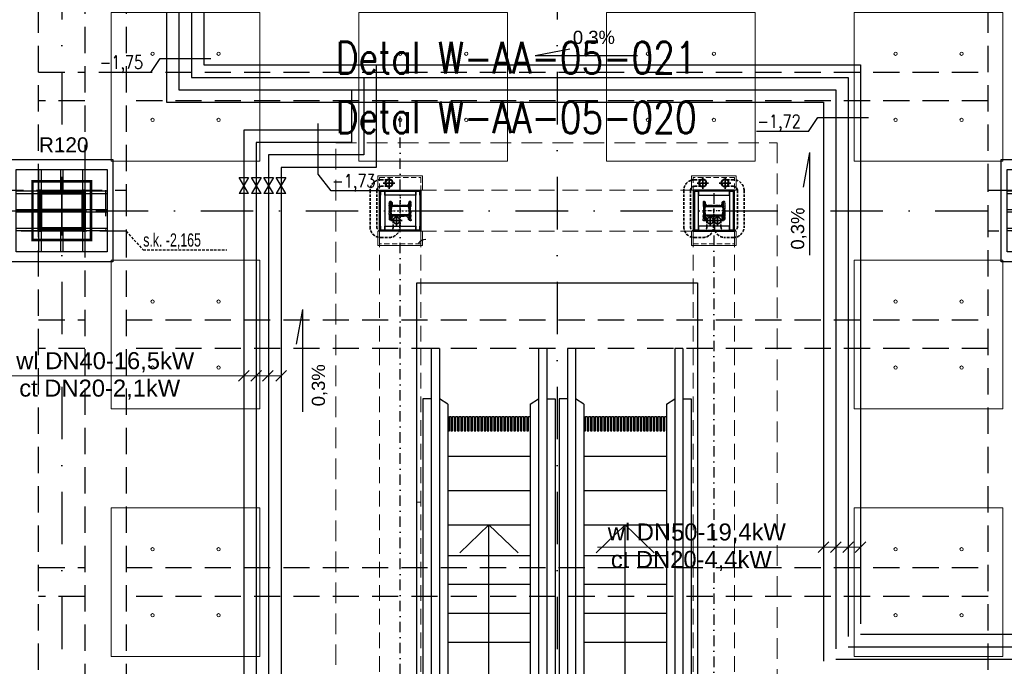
# Model space of a CAD drawing. Header units: centimetres. Extents: x -10702 to 24628, y -4437 to 19798.
# Tile 41 of 92: x 9809 to 11002, y 9248 to 10031. Entities that reach past the tile are written whole.
import ezdxf

# ---------------------------------------------------------------- set-up
doc = ezdxf.new("R2010")
doc.units = ezdxf.units.CM
for name, pattern in [('Balustrady$0$DASHED', [0.75, 0.5, -0.25]), ('DASHDOT2', [12.7, 6.35, -3.175, 0, -3.175]), ('DIVIDE', [31.75, 12.7, -6.35, 0, -6.35, 0, -6.35]), ('HIDDEN', [9.525, 6.35, -3.175]), ('Kondygnacja  -0_5$0$HIDDEN', [9.525, 6.35, -3.175]), ('Kondygnacja  -0_5$0$HIDDEN2', [4.7625, 3.175, -1.5875]), ('Obudowy i okł. słupów$0$HIDDEN', [9.525, 6.35, -3.175]), ('Osie rzutów$0$DASHDOT2', [12.7, 6.35, -3.175, 0, -3.175]), ('Przekrój B-B$0$DASHDOT2', [12.7, 6.35, -3.175, 0, -3.175])]:
    doc.linetypes.add(name, pattern=pattern)
doc.layers.get('0').update_dxf_attribs({"color": 8})
for name, color, linetype in [('ARCH_INFO_OSIE', 8, 'Continuous'), ('ARCH_INFO_OSIE_IST', 8, 'Przekrój B-B$0$DASHDOT2'), ('ARCH_INFO_SCHODY_IST', 8, 'Continuous'), ('ARCH_SCHODY_IST', 8, 'Continuous'), ('ARCH_SZYNY', 8, 'Continuous'), ('ARCH_WIDOK_INNE_IST', 8, 'Continuous'), ('D1$0$ARCH_INFO_OPISY', 8, 'Continuous'), ('KJP_ARMATURA', 2, 'Continuous'), ('Kondygnacja  -0_5$0$ARCH_GK', 8, 'Continuous'), ('Kondygnacja  -0_5$0$ARCH_INFO_ODPORNOŚĆ OGNIOWA', 8, 'Continuous'), ('Kondygnacja  -0_5$0$ARCH_INFO_SCHODY_IST', 8, 'Continuous'), ('Kondygnacja  -0_5$0$ARCH_KONSTR_POWYŻEJ RZUTU', 8, 'Kondygnacja  -0_5$0$HIDDEN'), ('Kondygnacja  -0_5$0$ARCH_KONSTR_POWYŻEJ RZUTU_IST', 8, 'Kondygnacja  -0_5$0$HIDDEN2'), ('Kondygnacja  -0_5$0$ARCH_KONSTRUKCJA_NIEWIDOCZNA', 8, 'Continuous'), ('Kondygnacja  -0_5$0$ARCH_OKŁADZINA', 8, 'Continuous'), ('Kondygnacja  -0_5$0$ARCH_STROP', 8, 'Continuous'), ('Kondygnacja  -0_5$0$ARCH_SŁUPY', 8, 'Continuous'), ('Kondygnacja -1$0$ARCH_STAL_IST', 8, 'Continuous'), ('Obudowy i okł. słupów$0$ARCH_GK', 8, 'Continuous'), ('Obudowy i okł. słupów$0$ARCH_PROFILE', 8, 'Continuous'), ('Osie rzutów$0$ARCH_INFO_OSIE_IST', 8, 'Osie rzutów$0$DASHDOT2'), ('Osie rzutów$0$ARCH_INFO_OSIE_OPISY_IST', 8, 'Continuous')]:
    doc.layers.add(name, color=color, linetype=linetype)
for name, color, linetype, lineweight in [('ARCH_WIDOK', 8, 'Continuous', 13), ('bgde_opis ct 1', 7, 'Continuous', 20), ('bgde_rzędne wl ct', 7, 'Continuous', 25), ('INSTALACJE', 8, 'Continuous', 35), ('KJP_CT_kk_powrót', 30, '04_CT_KOMF_POW', 25), ('KJP_CT_kk_zasil', 30, '04_CT_KOMF_ZAS', 25), ('KJP_WL_kk zasil', 150, '04_WL_KOMF_ZAS', 25), ('KJP_WL_kk_powr', 150, '04_WL_KOMF_POW', 25), ('Obudowy i okł. słupów$0$ARCH_hatch', 8, 'Continuous', 13), ('Obudowy i okł. słupów$0$ARCH_WIDOK', 8, 'Continuous', 13), ('SU Lampy kwadratowe  -05$0$ARCH_SUFITY_PODWIESZANE', 8, 'Continuous', 9)]:
    doc.layers.add(name, color=color, linetype=linetype, lineweight=lineweight)
doc.styles.add('Arial', font='arial.ttf')
doc.styles.add('Kondygnacja  -0_5$0$Arial', font='arial.ttf')
doc.styles.add('Kondygnacja  -0_5$0$BIKTS', font='bikromsw.shx', dxfattribs={"width": 0.8})
doc.styles.add('ROMANS-50-CM', font='romans.shx', dxfattribs={"width": 0.8, "height": 10})
doc.styles.add('st rom', font='Romans.shx', dxfattribs={"width": 0.8})
doc.linetypes.add('04_CT_KOMF_POW', pattern='A,100,-15,["CTKp",Standard,S=10,R=0,X=-10,Y=-5],-35', length=150)
doc.linetypes.add('04_CT_KOMF_ZAS', pattern='A,100,-15,["CTKz",Standard,S=10,R=0,X=-10,Y=-5],-35', length=150)
doc.linetypes.add('04_WL_KOMF_POW', pattern='A,100,-15,["WLKp",Standard,S=10,R=0,X=-10,Y=-5],-35', length=150)
doc.linetypes.add('04_WL_KOMF_ZAS', pattern='A,100,-15,["WLKz",Standard,S=10,R=0,X=-10,Y=-5],-35', length=150)
doc.linetypes.add('SZYNA_LINE', pattern='A,12.7,-7.75,["SZYNA",Standard,S=2.54,R=0,X=-5.95,Y=-1.27],-7.75', length=28.2)
pattern_1 = [(45, (-1133.3117, -3177.9858), (-0.6735192, 0.6735192), [])]
pattern_2 = [(315, (-9168.25782, 10650.3877), (0.224506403, 0.224506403), [])]

# ---------------------------------------------------------------- blocks, each defined once
blk = doc.blocks.new('Osie rzutów')
at = {"layer": 'Osie rzutów$0$ARCH_INFO_OSIE_IST', "ltscale": 10}
for p, q in [((9860, 12510), (9860, 4623.26)), ((10460, 12510), (10460, 4623.26)), ((9860, 9770), (9860, 9830)), ((4436.04, 9800), (15156.54, 9800)), ((9890, 9800), (9830, 9800))]:
    blk.add_line(p, q, dxfattribs=at)
blk = doc.blocks.new('SU Lampy kwadratowe  -05$0$moduł sufitu')
at = {"layer": 'SU Lampy kwadratowe  -05$0$ARCH_SUFITY_PODWIESZANE'}
for points in [[(60, -60), (240, -60), (240, -240), (60, -240)], [(360, -60), (540, -60), (540, -240), (360, -240)], [(60, -360), (240, -360), (240, -540), (60, -540)], [(360, -360), (540, -360), (540, -540), (360, -540)]]:
    blk.add_lwpolyline(points, close=True, dxfattribs=at)
for centre in [(110, -110), (190, -110), (410, -110), (490, -110), (110, -190), (190, -190), (410, -190), (490, -190), (110, -410), (190, -410), (410, -410), (490, -410), (110, -490), (190, -490), (410, -490), (490, -490)]:
    blk.add_circle(centre, 2, dxfattribs=at)
blk = doc.blocks.new('SU Lampy kwadratowe  -05')
at = {"layer": 'SU Lampy kwadratowe  -05$0$ARCH_SUFITY_PODWIESZANE'}
for points in [[(9920, 9740), (10100, 9740), (10100, 9560), (9920, 9560)], [(10820, 9740), (11000, 9740), (11000, 9560), (10820, 9560)], [(9920, 9440), (10100, 9440), (10100, 9260), (9920, 9260)], [(10820, 9440), (11000, 9440), (11000, 9260), (10820, 9260)]]:
    blk.add_lwpolyline(points, close=True, dxfattribs=at)
for centre in [(9970, 9690), (10050, 9690), (10870, 9690), (10950, 9690), (9970, 9610), (10050, 9610), (10870, 9610), (10950, 9610), (9970, 9390), (10050, 9390), (10870, 9390), (10950, 9390), (9970, 9310), (10050, 9310), (10870, 9310), (10950, 9310)]:
    blk.add_circle(centre, 2, dxfattribs=at)
for p in [(9860, 10400), (10460, 10400)]:
    blk.add_blockref('SU Lampy kwadratowe  -05$0$moduł sufitu', p, dxfattribs=at)
blk = doc.blocks.new('Kondygnacja  -0_5$0$słup_kwadrat')
at = {"layer": 'Kondygnacja  -0_5$0$ARCH_SŁUPY', "lineweight": 40}
h = blk.add_hatch(dxfattribs=at)
h.set_pattern_fill('ANSI31', color=256, scale=0.3, style=0)
h.set_pattern_definition(pattern_1)
h.paths.add_polyline_path([(36, 34), (39, 34), (39, 84), (36, 84)])
h = blk.add_hatch(dxfattribs=at)
h.set_pattern_fill('ANSI31', color=256, scale=0.3, style=0)
h.set_pattern_definition(pattern_1)
h.paths.add_polyline_path([(89, 34), (92, 34), (92, 84), (89, 84)])
h = blk.add_hatch(dxfattribs=at)
h.set_pattern_fill('ANSI31', color=256, scale=0.3, style=0)
h.set_pattern_definition(pattern_1)
h.paths.add_polyline_path([(89, 80), (89, 83), (39, 83), (39, 80)])
h = blk.add_hatch(dxfattribs=at)
h.set_pattern_fill('ANSI31', color=256, scale=0.3, style=0)
h.set_pattern_definition(pattern_1)
h.paths.add_polyline_path([(89, 57.5), (89, 60.5), (39, 60.5), (39, 57.5)])
h = blk.add_hatch(dxfattribs=at)
h.set_pattern_fill('ANSI31', color=256, scale=0.3, style=0)
h.set_pattern_definition(pattern_1)
h.paths.add_polyline_path([(89, 35), (89, 38), (39, 38), (39, 35)])
at = {"layer": 'Kondygnacja  -0_5$0$ARCH_KONSTRUKCJA_NIEWIDOCZNA'}
blk.add_lwpolyline([(119, 109), (119, 9), (9, 9), (9, 109)], close=True, dxfattribs=at)
for points in [[(36, 109), (36, 84)], [(39, 109), (39, 84)], [(62.5, 109), (62.5, 83)], [(65.5, 109), (65.5, 83)], [(89, 109), (89, 84)], [(92, 109), (92, 84)], [(9, 83), (36, 83)], [(9, 80), (36, 80)], [(92, 83), (119, 83)], [(92, 80), (119, 80)], [(9, 60.5), (36, 60.5)], [(92, 60.5), (119, 60.5)], [(9, 57.5), (36, 57.5)], [(92, 57.5), (119, 57.5)], [(9, 38), (36, 38)], [(92, 38), (119, 38)], [(9, 35), (36, 35)], [(36, 34), (36, 9)], [(39, 34), (39, 9)], [(62.5, 35), (62.5, 9)], [(65.5, 35), (65.5, 9)], [(89, 34), (89, 9)], [(92, 35), (119, 35)], [(92, 34), (92, 9)]]:
    blk.add_lwpolyline(points, dxfattribs=at)
at = {"layer": 'Kondygnacja  -0_5$0$ARCH_OKŁADZINA'}
blk.add_lwpolyline([(2, 121), (126, 121), (126, -3), (2, -3)], close=True, dxfattribs=at)
at = {"layer": 'Kondygnacja  -0_5$0$ARCH_SŁUPY', "lineweight": 40}
for p, q in [((39, 60.5), (89, 60.5)), ((89, 57.5), (39, 57.5))]:
    blk.add_line(p, q, dxfattribs=at)
at = {"layer": 'Kondygnacja  -0_5$0$ARCH_SŁUPY', "lineweight": 50, "const_width": 3}
blk.add_lwpolyline([(28.5, 94.5), (99.5, 94.5), (99.5, 23.5), (28.5, 23.5)], close=True, dxfattribs=at)
at = {"layer": 'Kondygnacja  -0_5$0$ARCH_SŁUPY', "lineweight": 40}
for points in [[(36, 84), (39, 84), (39, 34), (36, 34)], [(89, 84), (92, 84), (92, 34), (89, 34)]]:
    blk.add_lwpolyline(points, close=True, dxfattribs=at)
for points in [[(89, 83), (39, 83)], [(39, 80), (89, 80)], [(89, 38), (39, 38)], [(39, 35), (89, 35)]]:
    blk.add_lwpolyline(points, dxfattribs=at)
blk = doc.blocks.new('Kondygnacja  -0_5$0$konstrukcja istniejąca -0.5')
at = {"layer": 'Kondygnacja  -0_5$0$ARCH_KONSTR_POWYŻEJ RZUTU_IST', "ltscale": 10}
for points in [[(9832, 9825), (9832, 10975)], [(9888, 10975), (9888, 9825)], [(9938, 10975), (9938, 9825)], [(10982, 9825), (10982, 10975)], [(9832, 9967.9), (9888, 9967.9)], [(9938, 9967.9), (10982, 9967.9)], [(9888, 9932.9), (9832, 9932.9)], [(10982, 9932.9), (9938, 9932.9)], [(9938, 9775), (9782, 9775), (9782, 9825), (9938, 9825), (9938, 9775)], [(11138, 9775), (10982, 9775), (10982, 9825), (11138, 9825), (11138, 9775)], [(9832, 8625), (9832, 9775)], [(9888, 9775), (9888, 8625)], [(9938, 9775), (9938, 8625)], [(10982, 8625), (10982, 9775)], [(9832, 9367.9), (9888, 9367.9)], [(9938, 9367.9), (10982, 9367.9)], [(9888, 9332.9), (9832, 9332.9)], [(10982, 9332.9), (9938, 9332.9)]]:
    blk.add_lwpolyline(points, dxfattribs=at)
at = {"layer": 'Kondygnacja  -0_5$0$ARCH_KONSTR_POWYŻEJ RZUTU_IST', "ltscale": 10, "elevation": 0}
for points in [[(9913, 9825), (9913, 9775)], [(9832, 9667.9), (9888, 9667.9)], [(9938, 9667.9), (10982, 9667.9)], [(9888, 9632.9), (9832, 9632.9)], [(10982, 9632.9), (9938, 9632.9)]]:
    blk.add_lwpolyline(points, dxfattribs=at)
at = {"layer": 'Kondygnacja  -0_5$0$ARCH_KONSTR_POWYŻEJ RZUTU_IST'}
blk.add_lwpolyline([(9938, 9775), (9958.7, 9752.5), (10059.8, 9752.5)], dxfattribs=at)
at = {"layer": 'Kondygnacja  -0_5$0$ARCH_KONSTR_POWYŻEJ RZUTU_IST', "style": 'Kondygnacja  -0_5$0$BIKTS', "width": 0.7}
blk.add_text('s.k. -2,165', height=16, dxfattribs=at).set_placement((9958.7, 9756.5))
blk = doc.blocks.new('pB słup')
at = {"layer": 'Kondygnacja -1$0$ARCH_STAL_IST'}
h = blk.add_hatch(dxfattribs=at)
h.set_pattern_fill('ANSI31', color=256, scale=0.1, angle=270, style=0)
h.set_pattern_definition(pattern_2)
edge = h.paths.add_edge_path()
edge.add_arc((24.9, 9.6), 0.87, 360, 442.0272)
edge.add_line((25, 10.5), (21.3, 11))
edge.add_arc((21.4, 11.5), 0.52, 180, 262.0272, ccw=False)
edge.add_line((20.9, 11.5), (20.9, 12))
edge.add_line((20.9, 12), (31.5, 12))
edge.add_line((31.5, 12), (31.5, 11.5))
edge.add_arc((31, 11.5), 0.52, -82.0272, 0, ccw=False)
edge.add_line((31.1, 11), (27.4, 10.5))
edge.add_arc((27.5, 9.6), 0.87, 97.9728, 180)
edge.add_line((26.6, 9.6), (26.6, -9.6))
edge.add_arc((27.5, -9.6), 0.87, 180, 262.0272)
edge.add_line((27.4, -10.5), (31.1, -11))
edge.add_arc((31, -11.5), 0.52, 0, 82.0272, ccw=False)
edge.add_line((31.5, -11.5), (31.5, -12))
edge.add_line((31.5, -12), (20.9, -12))
edge.add_line((20.9, -12), (20.9, -11.5))
edge.add_arc((21.4, -11.5), 0.52, 97.9728, 180, ccw=False)
edge.add_line((21.3, -11), (25, -10.5))
edge.add_arc((24.9, -9.6), 0.87, 277.9728, 360)
edge.add_line((25.8, -9.6), (25.8, 9.6))
h = blk.add_hatch(dxfattribs=at)
h.set_pattern_fill('ANSI31', color=256, scale=0.1, angle=270, style=0)
h.set_pattern_definition(pattern_2)
edge = h.paths.add_edge_path()
edge.add_arc((38.1, 9.6), 0.87, 97.9728, 180, ccw=False)
edge.add_line((38, 10.5), (41.7, 11))
edge.add_arc((41.6, 11.5), 0.52, 277.9728, 360)
edge.add_line((42.1, 11.5), (42.1, 12))
edge.add_line((42.1, 12), (31.5, 12))
edge.add_line((31.5, 12), (31.5, 11.5))
edge.add_arc((32, 11.5), 0.52, 180, 262.0272)
edge.add_line((31.9, 11), (35.6, 10.5))
edge.add_arc((35.5, 9.6), 0.87, 0, 82.0272, ccw=False)
edge.add_line((36.4, 9.6), (36.4, -9.6))
edge.add_arc((35.5, -9.6), 0.87, 277.9728, 360, ccw=False)
edge.add_line((35.6, -10.5), (31.9, -11))
edge.add_arc((32, -11.5), 0.52, 97.9728, 180)
edge.add_line((31.5, -11.5), (31.5, -12))
edge.add_line((31.5, -12), (42.1, -12))
edge.add_line((42.1, -12), (42.1, -11.5))
edge.add_arc((41.6, -11.5), 0.52, 360, 442.0272)
edge.add_line((41.7, -11), (38, -10.5))
edge.add_arc((38.1, -9.6), 0.87, 180, 262.0272, ccw=False)
edge.add_line((37.2, -9.6), (37.2, 9.6))
at = {"layer": 'Obudowy i okł. słupów$0$ARCH_hatch'}
h = blk.add_hatch(dxfattribs=at)
h.set_pattern_fill('AR-SAND', color=256, scale=0.01, style=0)
h.paths.add_polyline_path([(6.5, 25), (6.5, -25), (56.5, -25), (56.5, 25)])
h.paths.add_polyline_path([(55.2, 23.7), (55.2, -23.8), (7.7, -23.8), (7.7, 23.7)], flags=16)
at = {"layer": 'ARCH_INFO_OSIE', "linetype": 'DIVIDE', "ltscale": 0.1}
for points in [[(31.5, -14), (31.5, 14)], [(51.1, 0), (11.9, 0)], [(23, 0), (32.8, 0)]]:
    blk.add_lwpolyline(points, dxfattribs=at)
at = {"layer": 'Kondygnacja -1$0$ARCH_STAL_IST'}
for points in [[(25.8, 9.6, 0.37402), (25, 10.5), (21.3, 11, -0.37402), (20.9, 11.5), (20.9, 12), (31.5, 12), (31.5, 11.5, -0.37402), (31.1, 11), (27.4, 10.5, 0.37402), (26.6, 9.6), (26.6, -9.6, 0.37402), (27.4, -10.5), (31.1, -11, -0.37402), (31.5, -11.5), (31.5, -12), (20.9, -12), (20.9, -11.5, -0.37402), (21.3, -11), (25, -10.5, 0.37402), (25.8, -9.6)], [(37.2, 9.6, -0.37402), (38, 10.5), (41.7, 11, 0.37402), (42.1, 11.5), (42.1, 12), (31.5, 12), (31.5, 11.5, 0.37402), (31.9, 11), (35.6, 10.5, -0.37402), (36.4, 9.6), (36.4, -9.6, -0.37402), (35.6, -10.5), (31.9, -11, 0.37402), (31.5, -11.5), (31.5, -12), (42.1, -12), (42.1, -11.5, 0.37402), (41.7, -11), (38, -10.5, -0.37402), (37.2, -9.6)]]:
    blk.add_lwpolyline(points, format="xyb", close=True, dxfattribs=at)
at = {"layer": 'Obudowy i okł. słupów$0$ARCH_GK'}
for points in [[(6.5, -25), (56.5, -25), (56.5, 25), (6.5, 25)], [(7.7, -23.8), (55.2, -23.8), (55.2, 23.7), (7.7, 23.7)]]:
    blk.add_lwpolyline(points, close=True, dxfattribs=at)
at = {"layer": 'Obudowy i okł. słupów$0$ARCH_PROFILE'}
for points in [[(7.8, 22.2), (7.8, 22.3), (7.8, 22.8), (7.7, 22.8), (7.7, 23.7), (12.8, 23.7, -1), (12.8, 23.7), (7.8, 23.7), (7.8, 22.9), (7.9, 22.8), (7.9, 22.2), (7.8, 22.1), (7.8, 20.9), (7.9, 20.8), (7.9, 19.7), (7.8, 19.6), (7.8, 18.8), (12.8, 18.8, -1), (12.8, 18.8), (7.7, 18.8), (7.7, 19.6), (7.8, 19.8), (7.8, 20.8), (7.8, 20.9)], [(55.3, 22.2), (55.2, 22.3), (55.2, 22.8), (55.3, 22.8), (55.3, 23.7), (50.3, 23.7, 1), (50.3, 23.7), (55.3, 23.7), (55.3, 22.9), (55.2, 22.8), (55.2, 22.2), (55.3, 22.1), (55.3, 20.9), (55.2, 20.8), (55.2, 19.7), (55.3, 19.6), (55.3, 18.8), (50.3, 18.8, 1), (50.3, 18.8), (55.3, 18.8), (55.3, 19.6), (55.2, 19.8), (55.2, 20.8), (55.3, 20.9)], [(7.8, -22.2), (7.8, -22.2), (7.8, -22.8), (7.7, -22.8), (7.7, -23.8), (12.8, -23.8, 1), (12.8, -23.7), (7.8, -23.7), (7.8, -22.9), (7.9, -22.8), (7.9, -22.2), (7.8, -22.1), (7.8, -20.9), (7.9, -20.8), (7.9, -19.7), (7.8, -19.6), (7.8, -18.8), (12.8, -18.8, 1), (12.8, -18.8), (7.7, -18.8), (7.7, -19.6), (7.8, -19.8), (7.8, -20.8), (7.8, -20.9)], [(55.3, -22.2), (55.2, -22.2), (55.2, -22.8), (55.3, -22.8), (55.3, -23.8), (50.3, -23.8, -1), (50.3, -23.7), (55.3, -23.7), (55.3, -22.9), (55.2, -22.8), (55.2, -22.2), (55.3, -22.1), (55.3, -20.9), (55.2, -20.8), (55.2, -19.7), (55.3, -19.6), (55.3, -18.8), (50.3, -18.8, -1), (50.3, -18.8), (55.3, -18.8), (55.3, -19.6), (55.2, -19.8), (55.2, -20.8), (55.3, -20.9)]]:
    blk.add_lwpolyline(points, format="xyb", close=True, dxfattribs=at)
blk.add_lwpolyline([(50.3, -8.4), (50.3, -18.8), (12.8, -18.8), (12.8, 18.8), (50.3, 18.8), (50.3, -8.4)], dxfattribs=at)
at = {"layer": 'Obudowy i okł. słupów$0$ARCH_WIDOK'}
for points in [[(-10.5, -27), (6.5, -27), (6.5, 27), (-10.5, 27)], [(73.5, -27), (56.5, -27), (56.5, 27), (73.5, 27)]]:
    blk.add_lwpolyline(points, close=True, dxfattribs=at)
at = {"layer": 'Obudowy i okł. słupów$0$ARCH_WIDOK', "linetype": 'Obudowy i okł. słupów$0$HIDDEN'}
blk.add_lwpolyline([(71.5, -25), (71.5, 25), (-8.5, 25), (-8.5, -25)], close=True, dxfattribs=at)
at = {"layer": 'Obudowy i okł. słupów$0$ARCH_WIDOK'}
blk.add_lwpolyline([(37.7, -9.4, 0.520567), (37.7, -8.9, 0.520567), (37.7, -8.2, 0.520567), (37.7, -6.9, 0.520567), (37.7, -4.9, 0.520567), (37.7, -2.8, 0.520567), (37.7, -2.5, 0.520567), (37.7, -1.3, 0.520567), (37.7, 0, 0.520567), (37.7, 0.8, 0.520567), (37.7, 1.9, 0.520567), (37.7, 3.6, 0.520567), (37.7, 5, 0.520567), (37.7, 5.5, 0.520567), (37.7, 7.1, 0.520567), (37.7, 8.2, 0.520567), (37.7, 8.5, 0.520567), (37.7, 9.1, 0.520567), (38.4, 9.1, 0.520567), (38.4, 9.6, 0.520567), (39.2, 9.6, 0.520567), (39.2, 10.3, 0.520567), (40.2, 10.3, 0.520567), (41.1, 10.3, 0.391103), (41.8, 10.6, 0.097049), (42.4, 10.8, 0.466209), (42.8, 11.4, 0.695481), (42.7, 12, 0.486099), (42.8, 12.8, 0.35864), (41.8, 12.9, 0.520567), (40.7, 12.9, 0.520567), (39.9, 12.9, 0.520567), (38.8, 12.9, 0.520567), (37.5, 12.9, 0.520567), (36.5, 12.9, 0.520567), (36.5, 12.4, 0.520567), (35.3, 12.4, 0.520567), (34.3, 12.4, 0.520567), (33.7, 12.4, 0.520567), (32.9, 12.4, 0.520567), (32.1, 12.4, 0.520567), (31.3, 12.4, 0.520567), (30.6, 12.4, 0.630412), (28.2, 12.7, 0.291029), (26.1, 12.6, 0.793013), (24.5, 12.9, 0.148616), (22.1, 12.8, 0.285246), (20.5, 13.3, 1.165163), (19.8, 12.7, 1.326239), (19.8, 11.9, 0.520567), (19.8, 11, 0.520567), (20.9, 11, 0.520567), (20.9, 9.9, 0.520567), (22.7, 9.9, 0.520567), (23.5, 9.9, 0.520567), (23.5, 8.9, 0.520567), (25, 8.9, 0.520567), (25, 7.3, 0.520567), (25, 6.2, 0.520567), (24.9, 5.2, 0.520567), (24.9, 4.6, 0.520567), (25, 2.9, 0.520567), (25, 0.7, 0.520567), (25, -1.4, 0.520567), (25, -3.2, 0.520567), (25.1, -4.2, 0.520567), (25.2, -6.3, 0.520567), (25.1, -7.4, 0.520567), (25.1, -8.3, 0.520567), (25.1, -9, 0.520567), (24.9, -9.6, 0.520567), (23.8, -9.8, 0.520567), (22.6, -9.8, 0.520567), (21.8, -10.1, 0.520567), (20.8, -10.2, 0.520567), (20.3, -10.4, 0.520567), (20.2, -11.1, 0.520567), (20.2, -12.3, 0.520567), (21.2, -13.3, 0.520567), (22, -13.2, 0.520567), (22.9, -13.3, 0.520567), (24.2, -13.1, 0.520567), (25.4, -13.1, 0.520567), (26.8, -13.2, 0.520567), (28.8, -13.3, 0.520567), (30, -13.2, 0.520567), (31.5, -12.9, 0.520567), (32.5, -13, 0.520567), (34, -13.1, 0.520567), (35.7, -13.2, 0.520567), (37, -13.2, 0.520567), (39.2, -13.1, 0.520567), (41.2, -13.2, 0.520567), (42.5, -12.8, 0.520567), (43, -12.1, 0.520567), (42.8, -11.1, 0.520567), (42.3, -10.5, 0.520567), (41.6, -10, 0.520567), (40.4, -9.7, 0.520567), (39.4, -9.7, 0.520567)], format="xyb", close=True, dxfattribs=at)
blk = doc.blocks.new('schody połówka')
at = {"layer": 'ARCH_INFO_OSIE_IST', "ltscale": 2}
for p, q in [((0, -1811, -630), (0, 114, -630)), ((380, 21), (380, -1905.1))]:
    blk.add_line(p, q, dxfattribs=at)
at = {"layer": 'ARCH_INFO_SCHODY_IST'}
for points in [[(107.5, -1136.2), (107.5, -380.5), (72.3, -414.5)], [(107.5, -1140.6), (107.5, -380.5), (142.7, -414.5)]]:
    blk.add_lwpolyline(points, dxfattribs=at)
at = {"layer": 'ARCH_INFO_SCHODY_IST', "elevation": 0}
for points in [[(272.5, -1136.2), (272.5, -380.5), (237.3, -414.5)], [(272.5, -836), (272.5, -380.5), (307.7, -414.5)]]:
    blk.add_lwpolyline(points, dxfattribs=at)
at = {"layer": 'ARCH_SCHODY_IST'}
for p, q in [((47.5, -166.9), (37.5, -166.9)), ((37.5, -166.9), (37.5, -1119.5)), ((47.5, -166.9), (37.5, -166.9)), ((47.5, -166.9), (47.5, -1121.9)), ((177.5, -166.9), (167.5, -166.9)), ((167.5, -166.9), (167.5, -1150.6)), ((177.5, -166.9), (167.5, -166.9)), ((177.5, -166.9), (177.5, -1153)), ((212.5, -166.9), (202.5, -166.9)), ((202.5, -166.9), (202.5, -1119.5)), ((212.5, -166.9), (202.5, -166.9)), ((212.5, -166.9), (212.5, -1121.9)), ((342.5, -166.9), (332.5, -166.9)), ((332.5, -166.9), (332.5, -1150.6)), ((342.5, -166.9), (332.5, -166.9)), ((342.5, -166.9), (342.5, -1153)), ((27.5, -227.7), (27.5, -1117.1)), ((37.5, -227.7), (27.5, -227.7)), ((57.5, -234.4), (47.5, -227.7)), ((57.5, -234.4), (57.5, -1124.3)), ((157.5, -234.4), (167.5, -227.7)), ((157.5, -234.4), (157.5, -1148.2)), ((177.5, -227.7), (187.5, -227.7)), ((187.5, -227.7), (187.5, -1155.4)), ((192.5, -227.7), (192.5, -1117.1)), ((202.5, -227.7), (192.5, -227.7)), ((222.5, -234.4), (212.5, -227.7)), ((222.5, -234.4), (222.5, -1124.3)), ((322.5, -234.4), (332.5, -227.7)), ((322.5, -234.4), (322.5, -1148.2)), ((342.5, -227.7), (352.5, -227.7)), ((352.5, -227.7), (352.5, -1155.4)), ((57.5, -380.5), (157.5, -380.5)), ((222.5, -380.5), (322.5, -380.5)), ((57.5, -417.4), (157.5, -417.4)), ((222.5, -417.4), (322.5, -417.4)), ((57.5, -452.4), (157.5, -452.4)), ((222.5, -452.4), (322.5, -452.4)), ((57.5, -487.4), (157.5, -487.4)), ((222.5, -487.4), (322.5, -487.4)), ((57.5, -522.4), (157.5, -522.4)), ((222.5, -522.4), (322.5, -522.4))]:
    blk.add_line(p, q, dxfattribs=at)
at = {"layer": 'ARCH_SZYNY', "linetype": 'SZYNA_LINE', "ltscale": 3}
blk.add_arc((30.9, -45.9, -630), 11, 90, 144.3325, dxfattribs=at)
at = {"layer": 'ARCH_WIDOK'}
for p, q in [((25, -353, 0), (25, -358, 0)), ((25, -353.1, 0), (25, -358.1, 0))]:
    blk.add_line(p, q, dxfattribs=at)
at = {"layer": 'ARCH_WIDOK', "elevation": 0}
blk.add_lwpolyline([(20, -353.1), (25, -353.1)], dxfattribs=at)
at = {"layer": 'ARCH_WIDOK_INNE_IST'}
for p, q in [((57.5, -297.4), (157.5, -297.4)), ((222.5, -297.4), (322.5, -297.4)), ((57.5, -339), (157.5, -339)), ((222.5, -339), (322.5, -339))]:
    blk.add_line(p, q, dxfattribs=at)
at = {"layer": 'ARCH_WIDOK_INNE_IST', "elevation": 0}
for points in [[(57.5, -266.5), (59.5, -266.5), (59.5, -249.1), (61.5, -249.1), (61.5, -266.5), (63.5, -266.5), (63.5, -249.1), (65.5, -249.1), (65.5, -266.5), (67.5, -266.5), (67.5, -249.1), (69.5, -249.1), (69.5, -266.5), (71.5, -266.5), (71.5, -249.1), (73.5, -249.1), (73.5, -266.5), (75.5, -266.5), (75.5, -249.1), (77.5, -249.1), (77.5, -266.5), (79.5, -266.5), (79.5, -249.1), (81.5, -249.1), (81.5, -266.5), (83.5, -266.5), (83.5, -249.1), (85.5, -249.1), (85.5, -266.5), (87.5, -266.5), (87.5, -249.1), (89.5, -249.1), (89.5, -266.5), (91.5, -266.5), (91.5, -249.1), (93.5, -249.1), (93.5, -266.5), (95.5, -266.5), (95.5, -249.1), (97.5, -249.1), (97.5, -266.5), (99.5, -266.5), (99.5, -249.1), (101.5, -249.1), (101.5, -266.5), (103.5, -266.5), (103.5, -249.1), (105.5, -249.1), (105.5, -266.5), (107.5, -266.5), (107.5, -249.1), (109.5, -249.1), (109.5, -266.5), (111.5, -266.5), (111.5, -249.1), (113.5, -249.1), (113.5, -266.5), (115.5, -266.5), (115.5, -249.1), (117.5, -249.1), (117.5, -266.5), (119.5, -266.5), (119.5, -249.1), (121.5, -249.1), (121.5, -266.5), (123.5, -266.5), (123.5, -249.1), (125.5, -249.1), (125.5, -266.5), (127.5, -266.5), (127.5, -249.1), (129.5, -249.1), (129.5, -266.5), (131.5, -266.5), (131.5, -249.1), (133.5, -249.1), (133.5, -266.5), (135.5, -266.5), (135.5, -249.1), (137.5, -249.1), (137.5, -266.5), (139.5, -266.5), (139.5, -249.1), (141.5, -249.1), (141.5, -266.5), (143.5, -266.5), (143.5, -249.1), (145.5, -249.1), (145.5, -266.5), (147.5, -266.5), (147.5, -249.1), (149.5, -249.1), (149.5, -266.5), (151.5, -266.5), (151.5, -249.1), (153.5, -249.1), (153.5, -266.5), (155.5, -266.5), (155.5, -249.1), (157.5, -249.1)], [(222.5, -266.5), (224.5, -266.5), (224.5, -249.1), (226.5, -249.1), (226.5, -266.5), (228.5, -266.5), (228.5, -249.1), (230.5, -249.1), (230.5, -266.5), (232.5, -266.5), (232.5, -249.1), (234.5, -249.1), (234.5, -266.5), (236.5, -266.5), (236.5, -249.1), (238.5, -249.1), (238.5, -266.5), (240.5, -266.5), (240.5, -249.1), (242.5, -249.1), (242.5, -266.5), (244.5, -266.5), (244.5, -249.1), (246.5, -249.1), (246.5, -266.5), (248.5, -266.5), (248.5, -249.1), (250.5, -249.1), (250.5, -266.5), (252.5, -266.5), (252.5, -249.1), (254.5, -249.1), (254.5, -266.5), (256.5, -266.5), (256.5, -249.1), (258.5, -249.1), (258.5, -266.5), (260.5, -266.5), (260.5, -249.1), (262.5, -249.1), (262.5, -266.5), (264.5, -266.5), (264.5, -249.1), (266.5, -249.1), (266.5, -266.5), (268.5, -266.5), (268.5, -249.1), (270.5, -249.1), (270.5, -266.5), (272.5, -266.5), (272.5, -249.1), (274.5, -249.1), (274.5, -266.5), (276.5, -266.5), (276.5, -249.1), (278.5, -249.1), (278.5, -266.5), (280.5, -266.5), (280.5, -249.1), (282.5, -249.1), (282.5, -266.5), (284.5, -266.5), (284.5, -249.1), (286.5, -249.1), (286.5, -266.5), (288.5, -266.5), (288.5, -249.1), (290.5, -249.1), (290.5, -266.5), (292.5, -266.5), (292.5, -249.1), (294.5, -249.1), (294.5, -266.5), (296.5, -266.5), (296.5, -249.1), (298.5, -249.1), (298.5, -266.5), (300.5, -266.5), (300.5, -249.1), (302.5, -249.1), (302.5, -266.5), (304.5, -266.5), (304.5, -249.1), (306.5, -249.1), (306.5, -266.5), (308.5, -266.5), (308.5, -249.1), (310.5, -249.1), (310.5, -266.5), (312.5, -266.5), (312.5, -249.1), (314.5, -249.1), (314.5, -266.5), (316.5, -266.5), (316.5, -249.1), (318.5, -249.1), (318.5, -266.5), (320.5, -266.5), (320.5, -249.1), (322.5, -249.1)]]:
    blk.add_lwpolyline(points, dxfattribs=at)
at = {"layer": 'INSTALACJE', "linetype": 'HIDDEN', "ltscale": 0.5}
for p, q in [((-23.5, 37.5), (-13.5, 37.5)), ((356.5, 37.5), (366.5, 37.5)), ((403.5, 37.5), (393.5, 37.5)), ((-36.5, 24.5), (-36.5, -19.5)), ((-28.5, 24.5), (-28.5, -19.5)), ((-23.5, 29.5), (-13.5, 29.5)), ((343.5, 24.5), (343.5, -19.5)), ((351.5, 24.5), (351.5, -19.5)), ((356.5, 29.5), (366.5, 29.5)), ((403.5, 29.5), (393.5, 29.5)), ((408.5, 24.5), (408.5, -19.5)), ((416.5, 24.5), (416.5, -19.5)), ((371.5, -11.9), (371.5, -19.5)), ((379.5, -11.9), (379.5, -19.5)), ((380.5, -11.9), (380.5, -19.5)), ((388.5, -11.9), (388.5, -19.5)), ((-8.5, -11.9), (-8.5, -19.5)), ((-0.5, -11.9), (-0.5, -19.5)), ((-23.5, -24.5), (-13.5, -24.5)), ((-23.5, -32.5), (-13.5, -32.5)), ((356.5, -24.5), (366.5, -24.5)), ((356.5, -32.5), (366.5, -32.5)), ((403.5, -24.5), (393.5, -24.5)), ((403.5, -32.5), (393.5, -32.5))]:
    blk.add_line(p, q, dxfattribs=at)
at = {"layer": 'INSTALACJE', "linetype": 'DASHDOT2', "ltscale": 10}
for p, q in [((-13.5, 26.5, -490), (-13.5, 40.5, 490)), ((366.5, 26.5, -490), (366.5, 40.5, 490)), ((393.5, 26.5, -490), (393.5, 40.5, 490)), ((-6.5, 33.5, -490), (-20.5, 33.5, 490)), ((373.5, 33.5, -490), (359.5, 33.5, 490)), ((386.5, 33.5, -490), (400.5, 33.5, 490)), ((-4.5, -18.9, -490), (-4.5, -4.9, 490)), ((375.5, -18.9, -490), (375.5, -4.9, 490)), ((384.5, -18.9, -490), (384.5, -4.9, 490)), ((2.5, -11.9, -490), (-11.5, -11.9, 490)), ((382.5, -11.9, -490), (368.5, -11.9, 490)), ((377.5, -11.9, -490), (391.5, -11.9, 490))]:
    blk.add_line(p, q, dxfattribs=at)
at = {"layer": 'INSTALACJE'}
for centre, radius in [((-13.5, 33.5, 0.1), 4.6), ((366.5, 33.5, -629.9), 4.6), ((393.5, 33.5, -629.9), 4.6), ((-4.5, -11.9), 4), ((375.5, -11.9), 4), ((384.5, -11.9), 4)]:
    blk.add_circle(centre, radius, dxfattribs=at)
at = {"layer": 'INSTALACJE', "linetype": 'HIDDEN', "ltscale": 0.5}
for centre in [(-13.5, 33.5), (366.5, 33.5), (393.5, 33.5)]:
    blk.add_circle(centre, 4, dxfattribs=at)
for centre, radius, start, end in [((-23.5, 24.5), 13, 90, 180), ((356.5, 24.5), 13, 90, 180), ((403.5, 24.5), 13, 0, 90), ((-23.5, 24.5), 5, 90, 180), ((356.5, 24.5), 5, 90, 180), ((403.5, 24.5), 5, 0, 90), ((-23.5, -19.5), 13, 180, 270), ((-23.5, -19.5), 5, 180, 270), ((-13.5, -19.5), 5, 270, 0), ((-13.5, -19.5), 13, 270, 0), ((356.5, -19.5), 13, 180, 270), ((356.5, -19.5), 5, 180, 270), ((366.5, -19.5), 5, 270, 0), ((366.5, -19.5), 13, 270, 0), ((393.5, -19.5), 13, 180, 270), ((393.5, -19.5), 5, 180, 270), ((403.5, -19.5), 5, 270, 0), ((403.5, -19.5), 13, 270, 0)]:
    blk.add_arc(centre, radius, start, end, dxfattribs=at)
at = {"layer": 'Obudowy i okł. słupów$0$ARCH_WIDOK', "linetype": 'Obudowy i okł. słupów$0$HIDDEN', "ltscale": 3}
for p, q in [((25, 25, -630), (355, 25)), ((-25, -25, -630), (-25, -1775, -630)), ((25, -25, -630), (355, -25)), ((25, -25, -630), (25, -1775, -630)), ((355, -25, -630), (355, -1775, -630)), ((405, -25, -630), (405, -1775, -630))]:
    blk.add_line(p, q, dxfattribs=at)
at = {"layer": 'D1$0$ARCH_INFO_OPISY', "xscale": -1, "rotation": 270}
blk.add_blockref('pB słup', (0, -31.5, -630), dxfattribs=at)
at = {"layer": 'D1$0$ARCH_INFO_OPISY', "rotation": 90}
blk.add_blockref('pB słup', (380, -31.5), dxfattribs=at)

msp = doc.modelspace()

# ---------------------------------------------------------------- linework, layer by layer
at = {"linetype": 'Balustrady$0$DASHED', "lineweight": 20, "ltscale": 50, "elevation": -630}
msp.add_lwpolyline([(10192.04, 9882.349), (10726.453, 9882.349), (10726.453, 7937.339), (10192.04, 7937.339)], close=True, dxfattribs=at)
at = {"layer": 'bgde_opis ct 1'}
for p, q in [((10087.09, 9606.265), (10074.202, 9593.377)), ((10102.09, 9606.265), (10089.202, 9593.377)), ((10115.963, 9606.265), (10103.075, 9593.377)), ((10132.09, 9606.265), (10119.202, 9593.377)), ((10125.646, 9599.821), (9784.13, 9599.821)), ((10788.967, 9398.824), (10776.079, 9385.936)), ((10803.967, 9398.824), (10791.079, 9385.936)), ((10818.967, 9398.824), (10806.079, 9385.936)), ((10833.967, 9398.824), (10821.079, 9385.936)), ((10827.523, 9392.38), (10508.833, 9392.38))]:
    msp.add_line(p, q, dxfattribs=at)
at = {"layer": 'bgde_rzędne wl ct'}
for p, q in [((10433.587, 9988.089), (10475.574, 9995.994)), ((9968.133, 9967.464), (9979.344, 9984.263)), ((9979.344, 9984.263), (10040.763, 9984.263)), ((10433.587, 9988.089), (10557.577, 9988.089)), ((9968.133, 9967.464), (9904.849, 9967.464)), ((10764.718, 9895.934), (10775.929, 9912.733)), ((10775.929, 9912.733), (10837.348, 9912.733)), ((10170.797, 9844.25), (10170.797, 9905.669)), ((10764.718, 9895.934), (10701.434, 9895.934)), ((10765.879, 9870.284), (10757.974, 9828.297)), ((10765.879, 9870.284), (10765.879, 9746.294)), ((10186.34, 9823.906), (10170.797, 9844.25)), ((10249.624, 9823.906), (10186.34, 9823.906)), ((10151.829, 9680.517), (10143.925, 9638.53)), ((10151.829, 9680.517), (10151.829, 9556.527))]:
    msp.add_line(p, q, dxfattribs=at)
at = {"layer": 'KJP_ARMATURA', "ltscale": 2}
for p, q in [((10086.405, 9820.911), (10074.887, 9840.363)), ((10086.405, 9840.363), (10074.887, 9820.911)), ((10101.405, 9820.911), (10089.887, 9840.363)), ((10101.405, 9840.363), (10089.887, 9820.911)), ((10116.405, 9820.911), (10104.887, 9840.363)), ((10116.405, 9840.363), (10104.887, 9820.911)), ((10131.405, 9820.911), (10119.887, 9840.363)), ((10131.405, 9840.363), (10119.887, 9820.911))]:
    msp.add_line(p, q, dxfattribs=at)
at = {"layer": 'KJP_ARMATURA', "elevation": -300}
for points in [[(10074.887, 9840.363), (10086.405, 9840.363)], [(10089.887, 9840.363), (10101.405, 9840.363)], [(10104.887, 9840.363), (10116.405, 9840.363)], [(10119.887, 9840.363), (10131.405, 9840.363)], [(10086.405, 9820.911), (10086.405, 9820.911), (10074.887, 9820.911)], [(10101.405, 9820.911), (10101.405, 9820.911), (10089.887, 9820.911)], [(10116.405, 9820.911), (10116.405, 9820.911), (10104.887, 9820.911)], [(10131.405, 9820.911), (10131.405, 9820.911), (10119.887, 9820.911)]]:
    msp.add_lwpolyline(points, dxfattribs=at)
at = {"layer": 'KJP_CT_kk_powrót'}
for p, q in [((10017.002, 11701.049), (10017.002, 9961.425)), ((10017.002, 9961.425), (10812.523, 9961.425)), ((10225.926, 9961.425), (10225.926, 9867.424)), ((10812.523, 9961.425), (10812.523, 9284.502)), ((10110.646, 9867.424), (10110.646, 9108.917)), ((10139.551, 9867.424), (10110.646, 9867.424)), ((10225.926, 9867.424), (10133.274, 9867.424)), ((10812.523, 9271.983), (12449.854, 9271.983))]:
    msp.add_line(p, q, dxfattribs=at)
at = {"layer": 'KJP_CT_kk_zasil'}
for p, q in [((10032.002, 11716.049), (10032.002, 9976.425)), ((10032.002, 9976.425), (10827.523, 9976.425)), ((10240.926, 9976.425), (10240.926, 9852.424)), ((10827.523, 9976.425), (10827.523, 9299.502)), ((10125.646, 9852.424), (10125.646, 9098.917)), ((10139.551, 9852.424), (10125.646, 9852.424)), ((10240.926, 9852.424), (10133.274, 9852.424)), ((10827.523, 9286.983), (12449.854, 9286.983))]:
    msp.add_line(p, q, dxfattribs=at)
at = {"layer": 'KJP_WL_kk zasil'}
for p, q in [((10002.002, 11686.049), (10002.002, 9946.425)), ((10002.002, 9946.425), (10797.523, 9946.425)), ((10210.926, 9946.425), (10210.926, 9882.424)), ((10797.523, 9946.425), (10797.523, 9269.502)), ((10095.646, 9882.424), (10095.646, 9118.917)), ((10139.551, 9882.424), (10095.646, 9882.424)), ((10210.926, 9882.424), (10133.274, 9882.424)), ((10797.523, 9256.983), (12449.854, 9256.983))]:
    msp.add_line(p, q, dxfattribs=at)
at = {"layer": 'KJP_WL_kk_powr'}
for p, q in [((9987.002, 11671.049), (9987.002, 9931.425)), ((9987.002, 9931.425), (10782.523, 9931.425)), ((10195.926, 9931.425), (10195.926, 9897.424)), ((10782.523, 9931.425), (10782.523, 9254.502)), ((10080.646, 9897.424), (10080.646, 9128.917)), ((10139.551, 9897.424), (10080.646, 9897.424)), ((10195.926, 9897.424), (10133.274, 9897.424))]:
    msp.add_line(p, q, dxfattribs=at)
at = {"layer": 'Kondygnacja  -0_5$0$ARCH_GK', "linetype": 'Continuous', "lineweight": -3}
msp.add_line((9824.5, 9795), (9824.5, 9805), dxfattribs=at)
at = {"layer": 'Kondygnacja  -0_5$0$ARCH_INFO_SCHODY_IST'}
msp.add_lwpolyline([(10377.5, 8249.104), (10377.5, 9419.474), (10342.286, 9385.542)], dxfattribs=at)
at = {"layer": 'Kondygnacja  -0_5$0$ARCH_INFO_SCHODY_IST', "elevation": 0}
msp.add_lwpolyline([(10542.5, 8249.104), (10542.5, 9419.474), (10507.286, 9385.542)], dxfattribs=at)
at = {"layer": 'Kondygnacja  -0_5$0$ARCH_STROP'}
msp.add_lwpolyline([(10290, 9712.5), (10630, 9712.5), (10630, 8046.5), (10290.5, 8046.5)], close=True, dxfattribs=at)

# ---------------------------------------------------------------- block references
msp.add_blockref('schody połówka', (10270, 9800.004))
at = {"layer": 'Kondygnacja  -0_5$0$ARCH_KONSTR_POWYŻEJ RZUTU'}
msp.add_blockref('Kondygnacja  -0_5$0$konstrukcja istniejąca -0.5', (0, 0), dxfattribs=at)
at = {"layer": 'Kondygnacja  -0_5$0$ARCH_SŁUPY'}
for p in [(9796, 9741), (10996, 9741)]:
    msp.add_blockref('Kondygnacja  -0_5$0$słup_kwadrat', p, dxfattribs=at)
at = {"layer": 'Osie rzutów$0$ARCH_INFO_OSIE_OPISY_IST'}
msp.add_blockref('Osie rzutów', (0, 0), dxfattribs=at)
at = {"layer": 'SU Lampy kwadratowe  -05$0$ARCH_SUFITY_PODWIESZANE'}
msp.add_blockref('SU Lampy kwadratowe  -05', (0, 0), dxfattribs=at)

# ---------------------------------------------------------------- texts
at = {"linetype": 'Balustrady$0$DASHED', "lineweight": 20, "ltscale": 50, "char_height": 38.4, "width": 971.00118, "attachment_point": 1, "style": 'ROMANS-50-CM'}
for s, insert in [('Detal W-AA-05-021', (10192.04, 10004.405, -8790)), ('Detal W-AA-05-020', (10192.04, 9932.196, -8790))]:
    msp.add_mtext(s, dxfattribs=dict(at, insert=insert))
at = {"layer": 'bgde_opis ct 1', "color": 2, "style": 'Arial'}
for s, p in [('wl DN40-16,5kW', (9804.865, 9608.07, -23980.159)), ('ct DN20-2,1kW', (9808.583, 9574.826, -23980.159)), ('wl DN50-19,4kW', (10521.395, 9400.629, -23728.133)), ('ct DN20-4,4kW', (10525.113, 9367.386, -23728.133))]:
    msp.add_text(s, height=20.58297, dxfattribs=at).set_placement(p)
at = {"layer": 'bgde_rzędne wl ct', "char_height": 16, "attachment_point": 1}
for s, insert, width, style in [('0,3%', (10479.1, 10017.9, 6365.1), 531.5734, 'Arial'), ('-1,75', (9905.842, 9987.749), 55.86916, 'st rom'), ('-1,72', (10702.427, 9916.219), 55.86916, 'st rom'), ('-1,73', (10187.333, 9844.191), 55.86916, 'st rom')]:
    msp.add_mtext(s, dxfattribs=dict(at, insert=insert, width=width, style=style))
at = {"layer": 'bgde_rzędne wl ct', "char_height": 16, "width": 531.5734, "attachment_point": 1, "rotation": 90, "style": 'Arial'}
for insert in [(10743.282, 9752.864), (10162.861, 9563.097, 7625.1)]:
    msp.add_mtext('0,3%', dxfattribs=dict(at, insert=insert))
at = {"layer": 'Kondygnacja  -0_5$0$ARCH_INFO_ODPORNOŚĆ OGNIOWA', "insert": (9862.378, 9894.687), "char_height": 18, "width": 53.33252, "attachment_point": 5, "style": 'Kondygnacja  -0_5$0$Arial'}
msp.add_mtext('\\PR120', dxfattribs=at)

doc.saveas('drawing.dxf')
